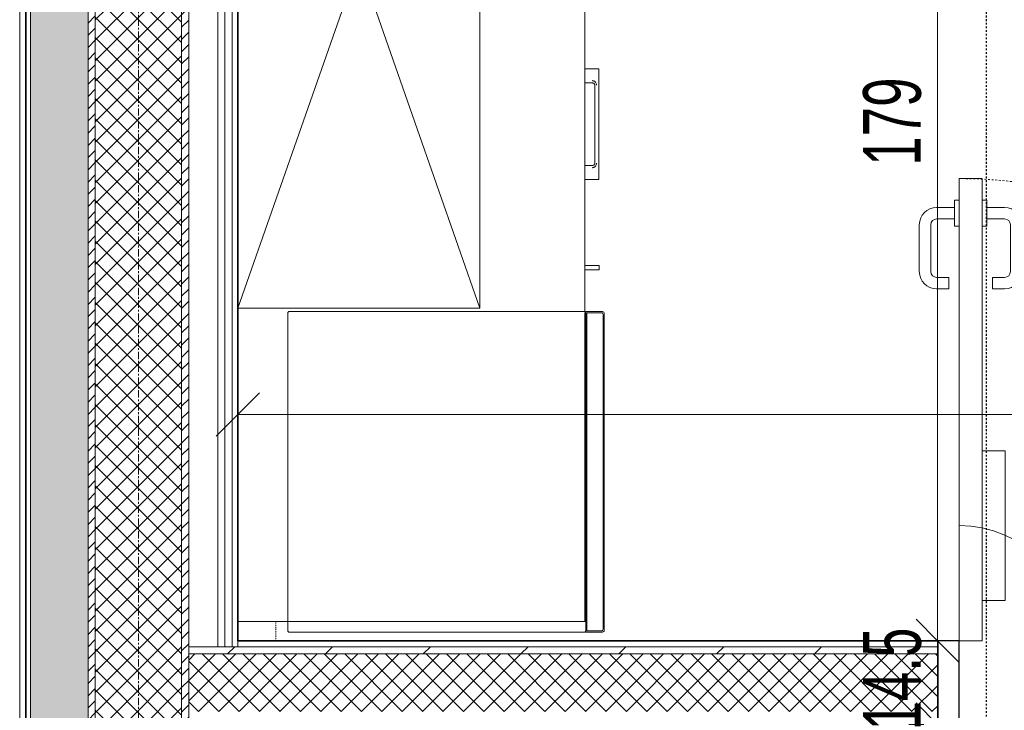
# Model space of a CAD drawing. Header units: centimetres. Extents: x 376 to 6517, y 1901 to 66534.
# Tile 48 of 115: x 1815 to 1986, y 66104 to 66224. Entities that reach past the tile are written whole.
import ezdxf

# ---------------------------------------------------------------- set-up
doc = ezdxf.new("R2010")
doc.units = ezdxf.units.CM
for name, pattern in [('__FK_przerywana', [0.32004, 0.16002, -0.16002]), ('Kreska', [0.635, 0.3175, -0.3175]), ('Linia siatki', [2.2225, 1.27, -0.3175, 0.3175, -0.3175])]:
    doc.linetypes.add(name, pattern=pattern)
for name, color, linetype, lineweight in [('A-ANNO-DIMS', 7, 'Continuous', 5), ('A-ANNO-DIMS-50', 7, 'Continuous', 5), ('A-DETL-GENF', 7, 'Continuous', 5), ('A-DETL-MBND', 7, 'Continuous', 5), ('A-DOOR', 7, 'Continuous', 5), ('A-DOOR-FRAM', 7, 'Continuous', 25), ('A-DOOR-HDLN', 7, 'Kreska', 5), ('A-FLOR', 7, 'Continuous', 5), ('A-GENM', 7, 'Continuous', 5), ('A-WALL', 7, 'Continuous', 35), ('A-WALL-PATT', 7, 'Continuous', 35), ('G-ANNO-SYMB', 7, 'Continuous', 5), ('G-IMPT', 7, 'Continuous', 5), ('I-FURN', 7, 'Continuous', 5), ('Q-SPCQ', 7, 'Continuous', 5), ('S-GRID', 7, 'Continuous', 5)]:
    doc.layers.add(name, color=color, linetype=linetype, lineweight=lineweight)
doc.styles.add('Arial Narrow_1', font='ARIALN.TTF', dxfattribs={"width": 0.8, "height": 10})
doc.dimstyles.new('standard_wielkość_otworów', dxfattribs={"dimscale": 30.48, "dimtxt": 10.23431, "dimasz": 0.246063, "dimexe": 0.164042, "dimexo": 0.0625, "dimgap": 0, "dimtad": 1, "dimdec": 1, "dimrnd": 0.5, "dimdsep": 46, "dimtxsty": 'Arial Narrow_1', "dimblk1": 'OBLIQUE', "dimblk2": 'OBLIQUE', "dimsah": 1, "dimcen": 0.09, "dimazin": 0, "dimtfac": 1, "dimtdec": 4, "dimtix": 1, "dimtmove": 0, "dimatfit": 3, "dimfxl": 0.164042, "dimfxlon": 1, "dimtvp": 1, "dimtolj": 1, "dimtzin": 0, "dimarcsym": 2})
pattern_1 = [(45, (-61328.2136, 83.225), (-1.060660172, 1.060660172), [])]
pattern_2 = [(45, (-61328.2136, 83.225), (-1.76776695, 1.76776695), []), (135, (-61328.2136, 83.225), (-1.76776695, -1.76776695), [])]

# ---------------------------------------------------------------- blocks, each defined once
blk = doc.blocks.new('MEBLE szafa ubraniowa gorna czesc - MEBLE szafa aktowa-8959063-__-00_00 Przyziemie PB')
at = {"layer": 'I-FURN', "color": 253, "true_color": 0xaaaaaa}
for p, q in [((60, 42), (-60, 0)), ((-60, 42), (60, 0)), ((-60, 42), (-60, 0)), ((60, 42), (-60, 42)), ((60, 0), (60, 42)), ((-60, 0), (60, 0)), ((-5.61, 0), (-5.61, -1.74)), ((-2.61, -1.74), (-2.61, 0)), ((2.61, -1.74), (2.61, 0)), ((5.61, 0), (5.61, -1.74)), ((-2.61, -1.74), (-5.61, -1.74)), ((5.61, -1.74), (2.61, -1.74))]:
    blk.add_line(p, q, dxfattribs=at)
blk = doc.blocks.new('Kitchen_Appliances_AEG_AEG-BI-DoD-Refrigerator-Freezer-Compartm - Name - _SFB688F1AF 933020066 Germany_-8843949-__-00_00 Przyziemie PB')
at = {"layer": 'A-DETL-GENF'}
for p, q in [((27.8, -24.24), (-27.8, -24.24)), ((-27.8, -24.24), (-27.8, -27.15)), ((27.59, -24.45), (-27.59, -24.45)), ((-27.59, -24.45), (-27.59, -26.98)), ((27.59, -26.98), (27.59, -24.45)), ((27.8, -27.15), (27.8, -24.24)), ((-27.8, -27.15), (-27.78, -27.26)), ((-27.78, -27.26), (-27.71, -27.36)), ((-27.59, -26.98), (-27.57, -27.08)), ((-27.57, -27.08), (-27.5, -27.17)), ((-27.5, -27.17), (-27.4, -27.23)), ((-27.4, -27.23), (-27.29, -27.25)), ((-27.29, -27.25), (27.29, -27.25)), ((27.29, -27.25), (27.4, -27.23)), ((27.4, -27.23), (27.5, -27.17)), ((27.5, -27.17), (27.57, -27.08)), ((27.57, -27.08), (27.59, -26.98)), ((27.71, -27.36), (27.78, -27.26)), ((27.78, -27.26), (27.8, -27.15)), ((-27.71, -27.36), (-27.61, -27.43)), ((-27.61, -27.43), (-27.5, -27.45)), ((-27.5, -27.45), (27.5, -27.45)), ((27.5, -27.45), (27.61, -27.43)), ((27.61, -27.43), (27.71, -27.36))]:
    blk.add_line(p, q, dxfattribs=at)
at = {"layer": 'G-IMPT', "flags": 128}
blk.add_lwpolyline([(-27.81, -24.1), (-27.65, -24.25), (-24.92, -24.25), (24.68, -24.25), (27.65, -24.25), (27.69, -24.22), (27.7, -24.21), (27.74, -24.17), (27.78, -24.13), (27.79, -24.12), (27.81, -24.1), (27.81, 27.3), (27.65, 27.45), (-27.65, 27.45), (-27.81, 27.3)], close=True, dxfattribs=at)
blk = doc.blocks.new('Modele ogólne 2 - Modele ogólne 1-9019300-__-00_00 Przyziemie PB')
at = {"layer": 'A-GENM'}
for p, q in [((63628.87, 66079.72), (63628.87, 66141.59)), ((63628.87, 66025.98), (63628.87, 66079.57)), ((63568.64, 66025.98), (63577.32, 66025.98)), ((63577.32, 66025.98), (63628.87, 66025.98))]:
    blk.add_line(p, q, dxfattribs=at)
blk = doc.blocks.new('MEBLE szafka kuchenna doł - dzwiczki L-9019312-__-00_00 Przyziemie PB')
at = {"layer": 'G-IMPT'}
for p, q in [((-7.14, 60.25), (-7.14, 61.56)), ((-6.74, 61.96), (6.76, 61.96)), ((7.16, 61.56), (7.16, 60.25))]:
    blk.add_line(p, q, dxfattribs=at)
at = {"layer": 'G-IMPT', "flags": 128}
for points in [[(-6.74, 61.96), (-6.81, 61.95), (-6.87, 61.93), (-6.94, 61.9), (-6.99, 61.86), (-7.04, 61.82), (-7.08, 61.76), (-7.11, 61.7), (-7.13, 61.63), (-7.14, 61.56)], [(-7.14, 61.56), (-7.13, 61.63), (-7.11, 61.7), (-7.08, 61.76), (-7.04, 61.82), (-6.99, 61.86), (-6.94, 61.9), (-6.87, 61.93), (-6.81, 61.95), (-6.74, 61.96)], [(7.16, 61.56), (7.16, 61.63), (7.14, 61.7), (7.11, 61.76), (7.07, 61.82), (7.02, 61.86), (6.96, 61.9), (6.9, 61.93), (6.83, 61.95), (6.76, 61.96)], [(6.76, 61.96), (6.83, 61.95), (6.9, 61.93), (6.96, 61.9), (7.02, 61.86), (7.07, 61.82), (7.11, 61.76), (7.14, 61.7), (7.16, 61.63), (7.16, 61.56)]]:
    blk.add_lwpolyline(points, dxfattribs=at)
at = {"layer": 'I-FURN'}
for p, q in [((-9.59, 62.66), (9.61, 62.66)), ((-9.59, 62.66), (-9.59, 60.25)), ((9.61, 60.25), (9.61, 62.66)), ((24.5, 62.69), (25.3, 62.69)), ((24.5, 60.25), (24.5, 62.69)), ((25.3, 60.25), (25.3, 62.69))]:
    blk.add_line(p, q, dxfattribs=at)
for points, knots in [([(-6.74, 62.26), (-6.78, 62.26), (-6.87, 62.25), (-7.07, 62.21), (-7.24, 62.12), (-7.34, 62.01), (-7.39, 61.95), (-7.42, 61.89), (-7.45, 61.85), (-7.47, 61.81), (-7.49, 61.75), (-7.52, 61.67), (-7.53, 61.6), (-7.54, 61.56)], [0, 0, 0, 0, 0.125, 0.25, 0.5, 0.5625, 0.625, 0.6875, 0.71875, 0.75, 0.8125, 0.875, 1, 1, 1, 1]), ([(7.56, 61.56), (7.56, 61.6), (7.54, 61.67), (7.52, 61.75), (7.49, 61.81), (7.47, 61.85), (7.45, 61.89), (7.42, 61.95), (7.37, 62.01), (7.26, 62.12), (7.09, 62.21), (6.9, 62.25), (6.81, 62.26), (6.76, 62.26)], [0, 0, 0, 0, 0.125, 0.1875, 0.25, 0.28125, 0.3125, 0.375, 0.4375, 0.5, 0.75, 0.875, 1, 1, 1, 1])]:
    blk.add_open_spline(points, degree=3, knots=knots, dxfattribs=at)
for points in [[(-7.54, 61.56), (-7.52, 61.67), (-7.46, 61.87), (-7.29, 62.08), (-7.06, 62.22), (-6.85, 62.25), (-6.74, 62.26)], [(6.76, 62.26), (6.88, 62.25), (7.08, 62.22), (7.32, 62.08), (7.48, 61.87), (7.54, 61.67), (7.56, 61.56)]]:
    blk.add_open_spline(points, degree=3, dxfattribs=at)
blk = doc.blocks.new('Drz Drzwi pełne x1 ___FK_04_1 - Dd - W - DRE zwykłe - 88 x 207_3 _80 x 200_-9031214-__-00_00 Przyziemie PB')
at = {"layer": 'A-DETL-GENF'}
for p, q in [((-36.1, 40.25), (-32.1, 40.25)), ((-32.1, 40.25), (-32.1, 14.25)), ((-36.1, 14.25), (-32.1, 14.25)), ((-20.1, 7.25), (-25.05, 12.2))]:
    blk.add_line(p, q, dxfattribs=at)
blk.add_arc((-40.1, 7.25), 20, 360, 90, dxfattribs=at)
at = {"layer": 'A-DOOR'}
for p, q in [((-40.1, 87.45), (-36.1, 87.45)), ((-40.1, 87.45), (-40.1, 7.25)), ((-36.1, 87.45), (-36.1, 7.25)), ((-40.9, 82.45), (-44, 82.45)), ((-40.9, 83.7), (-40.1, 83.7)), ((-40.9, 79.2), (-40.9, 83.7)), ((-35.3, 83.7), (-36.1, 83.7)), ((-35.3, 79.2), (-35.3, 83.7)), ((-35.3, 82.45), (-32.2, 82.45)), ((-40.9, 80.45), (-44, 80.45)), ((-35.3, 80.45), (-32.2, 80.45)), ((-47, 71.31), (-47, 79.45)), ((-45, 71.31), (-45, 79.45)), ((-40.1, 79.2), (-40.9, 79.2)), ((-36.1, 79.2), (-35.3, 79.2)), ((-31.2, 71.31), (-31.2, 79.45)), ((-29.2, 71.31), (-29.2, 79.45)), ((-41.9, 70.31), (-44, 70.31)), ((-41.9, 68.31), (-41.9, 70.31)), ((-34.3, 68.31), (-34.3, 70.31)), ((-34.3, 70.31), (-32.2, 70.31)), ((-41.9, 68.31), (-44, 68.31)), ((-34.3, 68.31), (-32.2, 68.31)), ((-36.1, 7.25), (-40.1, 7.25))]:
    blk.add_line(p, q, dxfattribs=at)
for centre, radius, start, end in [((-44, 79.45), 3, 90, 180), ((-32.2, 79.45), 3, 0, 90), ((-44, 79.45), 1, 90, 180), ((-32.2, 79.45), 1, 0, 90), ((-44, 71.31), 3, 180, 270), ((-44, 71.31), 1, 180, 270), ((-32.2, 71.31), 3, 270, 0), ((-32.2, 71.31), 1, 270, 0)]:
    blk.add_arc(centre, radius, start, end, dxfattribs=at)
at = {"layer": 'A-DOOR-FRAM'}
for p, q in [((-40.1, 7.25), (-43.8, 7.25)), ((-43.8, 7.25), (-43.8, -7.25)), ((-40.1, -7.25), (-40.1, 7.25)), ((43.8, 7.25), (40.1, 7.25)), ((40.1, 7.25), (40.1, -7.25)), ((43.8, -7.25), (43.8, 7.25)), ((-43.8, -7.25), (-40.1, -7.25)), ((40.1, -7.25), (43.8, -7.25))]:
    blk.add_line(p, q, dxfattribs=at)
at = {"layer": 'A-DOOR-HDLN'}
blk.add_arc((-40.1, 7.25), 80.2, 360, 90, dxfattribs=at)
blk = doc.blocks.new('DIMBLOCK36-__-00_00 Przyziemie PB')
at = {"layer": 'A-ANNO-DIMS-50', "color": 250, "true_color": 0x303030}
for p, q in [((1853.29, 66155.53), (1853.29, 66160.53)), ((2176.85, 66155.53), (2176.85, 66160.53)), ((1853.29, 66155.53), (1857.04, 66159.28)), ((2176.85, 66155.53), (2180.6, 66159.28)), ((1853.29, 66155.53), (1849.54, 66151.78)), ((1853.29, 66155.53), (2176.85, 66155.53)), ((1853.29, 66155.53), (1853.29, 66150.53)), ((2176.85, 66155.53), (2173.1, 66151.78)), ((2176.85, 66155.53), (2176.85, 66150.53))]:
    blk.add_line(p, q, dxfattribs=at)
at = {"layer": 'A-ANNO-DIMS-50', "color": 0, "insert": (2004.43, 66168.45), "char_height": 10, "width": 25.537, "attachment_point": 1, "line_spacing_factor": 0.974696, "style": 'Arial Narrow_1'}
blk.add_mtext('323.5', dxfattribs=at)
blk = doc.blocks.new('_Oblique')
at = {"color": 0, "linetype": 'ByBlock', "lineweight": -2}
blk.add_line((-0.5, -0.5), (0.5, 0.5), dxfattribs=at)
blk = doc.blocks.new('DIMBLOCK43-__-00_00 Przyziemie PB')
at = {"layer": 'A-ANNO-DIMS-50', "color": 250, "true_color": 0x303030}
for p, q in [((1974.73, 66101.76), (1970.98, 66105.51)), ((1974.73, 66101.76), (1969.73, 66101.76)), ((1974.73, 65990.76), (1974.73, 66101.76)), ((1974.73, 66101.76), (1978.48, 66098.01)), ((1974.73, 66101.76), (1979.73, 66101.76)), ((1974.73, 65990.76), (1970.98, 65994.51)), ((1974.73, 65990.76), (1969.73, 65990.76)), ((1974.73, 65990.76), (1978.48, 65987.01)), ((1974.73, 65990.76), (1979.73, 65990.76))]:
    blk.add_line(p, q, dxfattribs=at)
at = {"layer": 'A-ANNO-DIMS-50', "color": 0, "insert": (1961.8, 66039.2), "char_height": 10, "width": 16.9597, "attachment_point": 1, "rotation": 90, "line_spacing_factor": 0.974696, "style": 'Arial Narrow_1'}
blk.add_mtext('111', dxfattribs=at)
blk = doc.blocks.new('DIMBLOCK44-__-00_00 Przyziemie PB')
at = {"layer": 'A-ANNO-DIMS-50', "color": 250, "true_color": 0x303030}
for p, q in [((1974.73, 66116.26), (1970.98, 66120.01)), ((1974.73, 66116.26), (1969.73, 66116.26)), ((1974.73, 66101.76), (1974.73, 66116.26)), ((1974.73, 66116.26), (1978.48, 66112.51)), ((1974.73, 66116.26), (1979.73, 66116.26)), ((1974.73, 66101.76), (1970.98, 66105.51)), ((1974.73, 66101.76), (1969.73, 66101.76)), ((1974.73, 66101.76), (1978.48, 66098.01)), ((1974.73, 66101.76), (1979.73, 66101.76))]:
    blk.add_line(p, q, dxfattribs=at)
at = {"layer": 'A-ANNO-DIMS-50', "color": 0, "insert": (1961.8, 66100.73), "char_height": 10, "width": 19.8838, "attachment_point": 1, "rotation": 90, "line_spacing_factor": 0.974696, "style": 'Arial Narrow_1'}
blk.add_mtext('14.5', dxfattribs=at)
blk = doc.blocks.new('DIMBLOCK45-__-00_00 Przyziemie PB')
at = {"layer": 'A-ANNO-DIMS-50', "color": 250, "true_color": 0x303030}
for p, q in [((1974.73, 66295.26), (1970.98, 66299.01)), ((1974.73, 66295.26), (1969.73, 66295.26)), ((1974.73, 66116.26), (1974.73, 66295.26)), ((1974.73, 66295.26), (1978.48, 66291.51)), ((1974.73, 66295.26), (1979.73, 66295.26)), ((1974.73, 66116.26), (1970.98, 66120.01)), ((1974.73, 66116.26), (1969.73, 66116.26)), ((1974.73, 66116.26), (1978.48, 66112.51)), ((1974.73, 66116.26), (1979.73, 66116.26))]:
    blk.add_line(p, q, dxfattribs=at)
at = {"layer": 'A-ANNO-DIMS-50', "color": 0, "insert": (1961.8, 66198.7), "char_height": 10, "width": 16.9597, "attachment_point": 1, "rotation": 90, "line_spacing_factor": 0.974696, "style": 'Arial Narrow_1'}
blk.add_mtext('179', dxfattribs=at)

msp = doc.modelspace()

# ---------------------------------------------------------------- hatches: boundary and pattern name
at = {"layer": 'A-WALL-PATT', "lineweight": 5, "true_color": 0x808080}
h = msp.add_hatch(dxfattribs=at)
h.set_pattern_fill('FP_7', color=8, style=0, pattern_type=2)
h.set_pattern_definition([(0, (-61328.2136, 83.225), (2.381, 1.375), [1.587, -3.175]), (120, (-61328.2136, 83.225), (-2.38128493, 1.374506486), [1.587, -3.175]), (60, (-61328.2136, 83.225), (-0.00028493, 2.749506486), [0, -3.175, 1.587, 0])])
h.paths.add_polyline_path([(1818.5, 65518.86), (1827.3, 65518.86), (1827.3, 66331.26), (1817.3, 66331.26), (1817.3, 65518.86)])
h = msp.add_hatch(dxfattribs=at)
h.set_pattern_fill('FP_8', color=8, style=0, pattern_type=2)
h.set_pattern_definition(pattern_1)
h.paths.add_polyline_path([(1828.37, 65520.11), (1828.55, 65520.11), (1828.55, 66321.26), (1827.3, 66321.26), (1827.3, 65520.11)])
at = {"layer": 'A-WALL-PATT', "lineweight": 5, "true_color": 0x787878}
h = msp.add_hatch(dxfattribs=at)
h.set_pattern_fill('FP_9', color=8, style=0, pattern_type=2)
h.set_pattern_definition(pattern_2)
h.paths.add_polyline_path([(1840.34, 65535.11), (1843.55, 65535.11), (1843.55, 66320.01), (1828.55, 66320.01), (1828.55, 65535.11)])
at = {"layer": 'A-WALL-PATT', "lineweight": 5, "true_color": 0x808080}
h = msp.add_hatch(dxfattribs=at)
h.set_pattern_fill('FP_8', color=8, style=0, pattern_type=2)
h.set_pattern_definition(pattern_1)
h.paths.add_polyline_path([(1843.55, 65536.36), (1844.8, 65536.36), (1844.8, 66305.01), (1843.55, 66305.01), (1843.55, 65537.91)])
h = msp.add_hatch(dxfattribs=at)
h.set_pattern_fill('FP_10', color=8, style=0, pattern_type=2)
h.set_pattern_definition([(45, (-61328.214, 83.225), (-8.4852814, 8.4852814), [])])
h.paths.add_polyline_path([(1844.8, 66114.01), (1974.75, 66114.01), (1974.75, 66115.26), (1844.8, 66115.26)])
h.paths.add_polyline_path([(2174.6, 66114.01), (2175.85, 66114.01), (2175.85, 66115.26), (2062.35, 66115.26), (2062.35, 66114.01), (2172.81, 66114.01)])
at = {"layer": 'A-WALL-PATT', "lineweight": 5, "true_color": 0x787878}
h = msp.add_hatch(dxfattribs=at)
h.set_pattern_fill('FP_9', color=8, style=0, pattern_type=2)
h.set_pattern_definition(pattern_2)
h.paths.add_polyline_path([(1844.8, 66104.01), (1974.75, 66104.01), (1974.75, 66114.01), (1844.8, 66114.01), (1844.8, 66110.72)])
h.paths.add_polyline_path([(2174.6, 66104.01), (2174.6, 66114.01), (2062.35, 66114.01), (2062.35, 66104.01), (2172.81, 66104.01)])

# ---------------------------------------------------------------- linework, layer by layer
at = {"layer": 'A-DETL-MBND', "linetype": '__FK_przerywana'}
msp.add_line((1859.9, 66116.26), (1859.9, 66119.65), dxfattribs=at)
at = {"layer": 'A-FLOR'}
msp.add_line((1815.45, 65507.51), (1815.45, 66332.06), dxfattribs=at)
at = {"layer": 'A-WALL'}
for p, q in [((1816.5, 66332.06), (1816.5, 65508.06)), ((1853.3, 66116.26), (1853.3, 66295.26)), ((1974.75, 66116.26), (1853.3, 66116.26))]:
    msp.add_line(p, q, dxfattribs=at)
at = {"layer": 'A-WALL', "lineweight": 5}
for p, q in [((1817.3, 66331.26), (1817.3, 65508.86)), ((1827.3, 65518.86), (1827.3, 66321.26)), ((1828.55, 65520.11), (1828.55, 66320.01)), ((1843.55, 66305.01), (1843.55, 65535.11)), ((1844.8, 66303.76), (1844.8, 65536.36)), ((1849.8, 66298.76), (1849.8, 66115.26)), ((1851.05, 66297.51), (1851.05, 66115.26)), ((1852.3, 66296.26), (1852.3, 66115.26)), ((1853.3, 66116.26), (1853.3, 66115.26)), ((1974.75, 66115.26), (1844.8, 66115.26)), ((1974.75, 66114.01), (1844.8, 66114.01))]:
    msp.add_line(p, q, dxfattribs=at)
at = {"layer": 'G-ANNO-SYMB', "color": 3, "linetype": 'Kreska', "lineweight": 25, "true_color": 0x00ff00}
msp.add_line((1983.22, 65428.14), (1983.22, 66402.92), dxfattribs=at)
at = {"layer": 'S-GRID', "color": 9, "linetype": 'Linia siatki', "true_color": 0xc0c0c0}
msp.add_line((1836.05, 66462.01), (1836.05, 65348.91), dxfattribs=at)

# ---------------------------------------------------------------- block references
at = {"layer": 'A-DOOR'}
msp.add_blockref('Drz Drzwi pełne x1 ___FK_04_1 - Dd - W - DRE zwykłe - 88 x 207_3 _80 x 200_-9031214-__-00_00 Przyziemie PB', (2018.55, 66109.01), dxfattribs=at)
at = {"layer": 'A-GENM'}
msp.add_blockref('Modele ogólne 2 - Modele ogólne 1-9019300-__-00_00 Przyziemie PB', (-61715.34, 93.67), dxfattribs=at)
at = {"layer": 'I-FURN', "color": 253, "true_color": 0xaaaaaa, "rotation": 89.9999999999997}
msp.add_blockref('MEBLE szafa ubraniowa gorna czesc - MEBLE szafa aktowa-8959063-__-00_00 Przyziemie PB', (1895.3, 66233.98), dxfattribs=at)
at = {"layer": 'I-FURN', "rotation": 270.0000000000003}
msp.add_blockref('MEBLE szafka kuchenna doł - dzwiczki L-9019312-__-00_00 Przyziemie PB', (1853.29, 66205.91), dxfattribs=at)
at = {"layer": 'Q-SPCQ', "rotation": 89.99999999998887}
msp.add_blockref('Kitchen_Appliances_AEG_AEG-BI-DoD-Refrigerator-Freezer-Compartm - Name - _SFB688F1AF 933020066 Germany_-8843949-__-00_00 Przyziemie PB', (1889.43, 66145.59), dxfattribs=at)

# ---------------------------------------------------------------- dimensions: what is measured, and where the dimension line sits
at = {"layer": 'A-ANNO-DIMS', "color": 250, "true_color": 0x303030}
for base, p1, p2, override, picture, middle in [((1974.73, 66295.26), (1969.73, 66116.26), (1969.73, 66295.26), {"dimpost": '<>', "dimfxl": 179}, 'DIMBLOCK45-__-00_00 Przyziemie PB', (1969.62, 66205.76)), ((1974.73, 66116.26), (1969.73, 66101.76), (1969.73, 66116.26), {"dimpost": '<>', "dimfxl": 14.5}, 'DIMBLOCK44-__-00_00 Przyziemie PB', (1969.62, 66109.01)), ((1974.73, 66101.76), (1969.73, 65990.76), (1969.73, 66101.76), {"dimpost": '<>', "dimfxl": 111}, 'DIMBLOCK43-__-00_00 Przyziemie PB', (1969.71, 66046.26))]:
    dim = msp.add_linear_dim(base=base, p1=p1, p2=p2, angle=90, dimstyle='standard_wielkość_otworów', override=override, dxfattribs=at)
    dim.commit()
    dim.dimension.update_dxf_attribs({"geometry": picture, "text_midpoint": middle})
dim = msp.add_linear_dim(base=(2176.85, 66155.53), p1=(1853.29, 66160.53), p2=(2176.85, 66150.53), dimstyle='standard_wielkość_otworów', override={"dimpost": '<>', "dimfxl": 323.713405}, dxfattribs=at)
dim.commit()
dim.dimension.update_dxf_attribs({"geometry": 'DIMBLOCK36-__-00_00 Przyziemie PB', "text_midpoint": (2015.07, 66160.64)})

doc.saveas('drawing.dxf')
